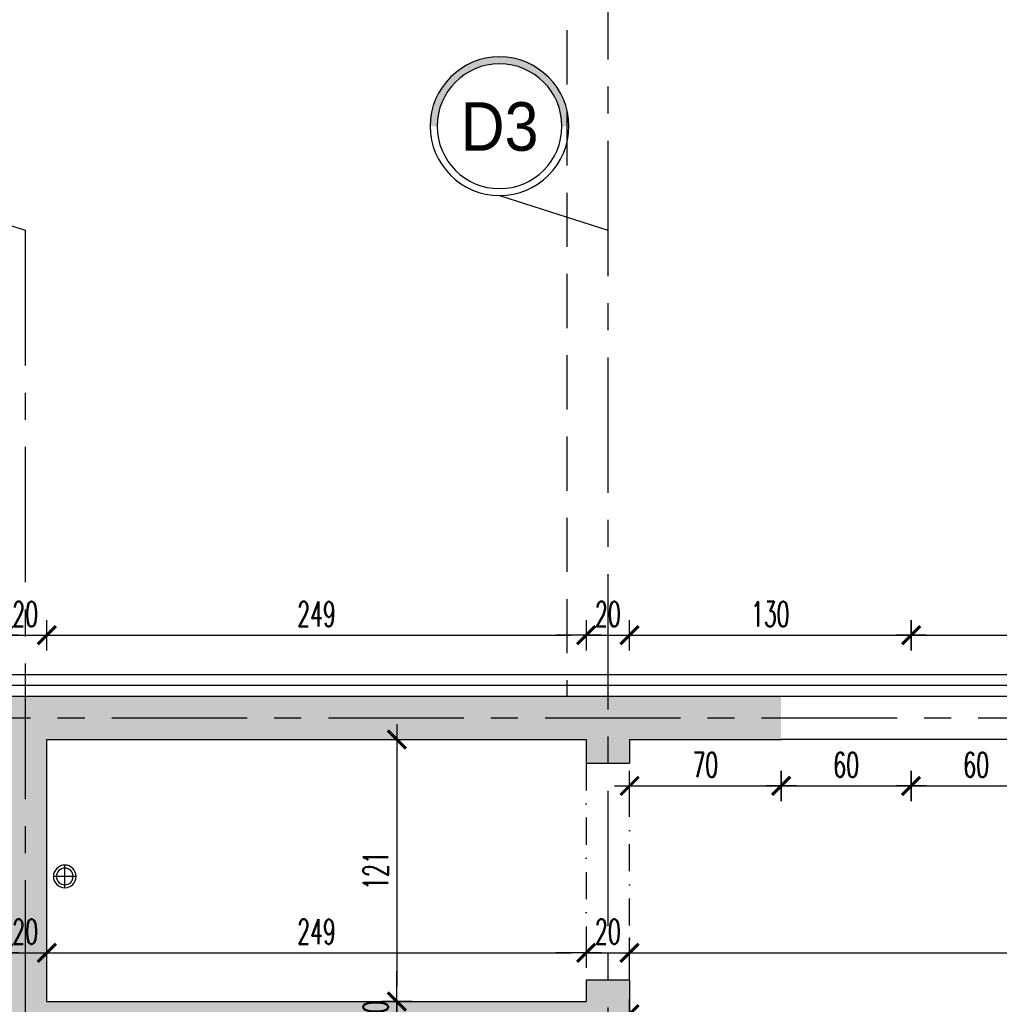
# Model space of a CAD drawing. Extents: x 41755 to 123924, y -112333 to 86187.
# Tile 166 of 256: x 100249 to 100702, y -16355 to -15900. Entities that reach past the tile are written whole.
import ezdxf
from ezdxf.enums import TextEntityAlignment as Align

# ---------------------------------------------------------------- set-up
doc = ezdxf.new("R2010")
doc.units = 0
doc.header["$LTSCALE"] = 50
for name, pattern in [('00-inst$0$DASHDOT', [1, 0.5, -0.25, 0, -0.25]), ('CENTER', [2, 1.25, -0.25, 0.25, -0.25]), ('DASHDOT', [1, 0.5, -0.25, 0, -0.25]), ('DASHED', [0.75, 0.5, -0.25]), ('DASHED2', [0.375, 0.25, -0.125])]:
    doc.linetypes.add(name, pattern=pattern)
doc.layers.get('0').update_dxf_attribs({"color": 101, "linetype": 'CONTINUOUS'})
doc.layers.add('0-pomoc', color=21, linetype='CONTINUOUS', plot=False)
for name, color, linetype in [('Ins-kan', 54, 'CONTINUOUS'), ('Os-osie glowne', 1, 'CENTER'), ('Os-osie-opis', 16, 'CONTINUOUS'), ('Sc-beton', 7, 'CONTINUOUS'), ('Sc-beton-hatch', 86, 'CONTINUOUS'), ('Sc-izolacja term-styropian', 151, 'STYROPIAN-KA'), ('Sc-nadproza kon', 5, 'DASHED2'), ('W-idok pod', 5, 'DASHED'), ('Wym-wew', 8, 'CONTINUOUS')]:
    doc.layers.add(name, color=color, linetype=linetype)
doc.styles.add('dwg_opis duży', font='ARIAL.TTF', dxfattribs={"width": 0.9})
doc.styles.add('KA wymiar', font='romans.shx', dxfattribs={"width": 0.6})
doc.linetypes.add('STYROPIAN-KA', pattern='A,0.0001,-0.1,[135,ltypeshp.shx,S=0.1,R=0,X=-0.1,Y=0],0,[135,ltypeshp.shx,S=0.1,R=180,X=0.1,Y=0],-0.1', length=0.2001)
doc.linetypes.add('ZIGZAG', pattern='A,0.00254,-5.08,[131,ltypeshp.shx,S=5.08,R=0,X=-5.08,Y=0],-10.16,[131,ltypeshp.shx,S=5.08,R=180,X=5.08,Y=0],-5.08', length=20.32254)
doc.dimstyles.new('KA wymiar', dxfattribs={"dimscale": 50, "dimtxt": 0.23, "dimasz": 0.14, "dimexe": 0, "dimexo": 0, "dimgap": 0.08, "dimtad": 1, "dimdec": 1, "dimrnd": 0.5, "dimzin": 9, "dimdsep": 46, "dimtxsty": 'KA wymiar', "dimblk1": 'UKOS', "dimblk2": 'UKOS', "dimsah": 1, "dimcen": 0.2, "dimse1": 1, "dimse2": 1, "dimclrd": 256, "dimclre": 256, "dimclrt": 2, "dimadec": 0, "dimazin": 0, "dimtfac": 1, "dimtdec": 1, "dimtix": 1, "dimtmove": 2, "dimatfit": 3, "dimldrblk": 'DOT', "dimfxl": 0, "dimtolj": 1, "dimtzin": 9, "dimarcsym": 0})
pattern_1 = [(45, (48983.4185, 565.478), (-4.49012806, 4.49012806), []), (45, (48987.9087, 565.478), (-4.49012806, 4.49012806), [3.175, -1.5875])]

# ---------------------------------------------------------------- blocks, each defined once
blk = doc.blocks.new('_opis_osi_liczbowy')
blk.add_hatch(color=256).paths.add_polyline_path([(32, 32), (32, 28.8, -1), (32, -28.8), (32, -32, 1)])
for radius in [32, 28.8]:
    blk.add_circle((32, 0), radius)
at = {"style": 'dwg_opis duży', "width": 0.9}
blk.add_attdef('AXNAMEH', text='', height=22.4, rotation=90, dxfattribs=at).set_placement((32, 0), align=Align.MIDDLE_CENTER)
blk = doc.blocks.new('UKOS')
at = {"color": 1}
blk.add_line((0, 1), (0, -1), dxfattribs=at)
at = {"color": 8}
blk.add_line((1, 0), (-1, 0), dxfattribs=at)
at = {"color": 1, "const_width": 0.2}
blk.add_lwpolyline([(0.599, 0.599), (-0.599, -0.599)], dxfattribs=at)
blk = doc.blocks.new('*D2585')
at = {"layer": 'Wym-wew', "lineweight": -2}
for p, q in [((100234.97, -16330.9), (100227.97, -16330.9)), ((100241.97, -16330.9), (100261.97, -16330.9)), ((100268.97, -16330.9), (100275.97, -16330.9))]:
    blk.add_line(p, q, dxfattribs=at)
at = {"layer": 'Wym-wew', "lineweight": -2, "xscale": 7.000000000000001, "yscale": 7.000000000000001, "zscale": 7.000000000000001}
blk.add_blockref('UKOS', (100241.97, -16330.9), dxfattribs=at)
at = {"layer": 'Wym-wew', "lineweight": -2, "xscale": 7.000000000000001, "yscale": 7.000000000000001, "zscale": 7.000000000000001, "rotation": 180}
blk.add_blockref('UKOS', (100261.97, -16330.9), dxfattribs=at)
at = {"layer": 'Wym-wew', "color": 2, "insert": (100251.97, -16321.15), "char_height": 11.5, "attachment_point": 5, "style": 'KA wymiar'}
blk.add_mtext('\\A1;20', dxfattribs=at)
blk = doc.blocks.new('_Dot')
at = {"layer": '0-pomoc', "color": 0, "lineweight": -2}
blk.add_line((-0.5, 0), (-1, 0), dxfattribs=at)
at = {"layer": '0-pomoc', "color": 0, "const_width": 0.5}
blk.add_lwpolyline([(-0.25, 0, 1), (0.25, 0, 1)], format="xyb", close=True, dxfattribs=at)
blk = doc.blocks.new('*D2586')
at = {"layer": 'Wym-wew', "lineweight": -2}
blk.add_line((100268.97, -16330.9), (100503.97, -16330.9), dxfattribs=at)
at = {"layer": 'Wym-wew', "lineweight": -2, "xscale": 7.000000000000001, "yscale": 7.000000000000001, "zscale": 7.000000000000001, "rotation": 180}
blk.add_blockref('UKOS', (100261.97, -16330.9), dxfattribs=at)
at = {"layer": 'Wym-wew', "lineweight": -2, "xscale": 7.000000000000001, "yscale": 7.000000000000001, "zscale": 7.000000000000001}
blk.add_blockref('UKOS', (100510.97, -16330.9), dxfattribs=at)
at = {"layer": 'Wym-wew', "color": 2, "insert": (100386.47, -16321.15), "char_height": 11.5, "attachment_point": 5, "style": 'KA wymiar'}
blk.add_mtext('\\A1;249', dxfattribs=at)
blk = doc.blocks.new('*D2587')
at = {"layer": 'Wym-wew', "lineweight": -2}
for p, q in [((100503.97, -16330.9), (100496.97, -16330.9)), ((100510.97, -16330.9), (100530.97, -16330.9)), ((100537.97, -16330.9), (100544.97, -16330.9))]:
    blk.add_line(p, q, dxfattribs=at)
at = {"layer": 'Wym-wew', "lineweight": -2, "xscale": 7.000000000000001, "yscale": 7.000000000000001, "zscale": 7.000000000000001}
blk.add_blockref('UKOS', (100510.97, -16330.9), dxfattribs=at)
at = {"layer": 'Wym-wew', "lineweight": -2, "xscale": 7.000000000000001, "yscale": 7.000000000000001, "zscale": 7.000000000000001, "rotation": 180}
blk.add_blockref('UKOS', (100530.97, -16330.9), dxfattribs=at)
at = {"layer": 'Wym-wew', "color": 2, "insert": (100520.97, -16321.15), "char_height": 11.5, "attachment_point": 5, "style": 'KA wymiar'}
blk.add_mtext('\\A1;20', dxfattribs=at)
blk = doc.blocks.new('*D2588')
at = {"layer": 'Wym-wew', "lineweight": -2}
blk.add_line((100537.97, -16330.9), (100911.97, -16330.9), dxfattribs=at)
at = {"layer": 'Wym-wew', "lineweight": -2, "xscale": 7.000000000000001, "yscale": 7.000000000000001, "zscale": 7.000000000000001, "rotation": 180}
blk.add_blockref('UKOS', (100530.97, -16330.9), dxfattribs=at)
at = {"layer": 'Wym-wew', "lineweight": -2, "xscale": 7.000000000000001, "yscale": 7.000000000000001, "zscale": 7.000000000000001}
blk.add_blockref('UKOS', (100918.97, -16330.9), dxfattribs=at)
at = {"layer": 'Wym-wew', "color": 2, "insert": (100724.97, -16321.15), "char_height": 11.5, "attachment_point": 5, "style": 'KA wymiar'}
blk.add_mtext('\\A1;388', dxfattribs=at)
blk = doc.blocks.new('*D2590')
at = {"layer": 'Wym-wew', "lineweight": -2}
blk.add_line((100537.97, -16359.26), (101049.97, -16359.26), dxfattribs=at)
at = {"layer": 'Wym-wew', "lineweight": -2, "xscale": 7.000000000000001, "yscale": 7.000000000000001, "zscale": 7.000000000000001, "rotation": 180}
blk.add_blockref('UKOS', (100530.97, -16359.26), dxfattribs=at)
at = {"layer": 'Wym-wew', "lineweight": -2, "xscale": 7.000000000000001, "yscale": 7.000000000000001, "zscale": 7.000000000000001}
blk.add_blockref('UKOS', (101056.97, -16359.26), dxfattribs=at)
at = {"layer": 'Wym-wew', "color": 2, "insert": (100724.43, -16349.51), "char_height": 11.5, "attachment_point": 5, "style": 'KA wymiar'}
blk.add_mtext('\\A1;526', dxfattribs=at)
blk = doc.blocks.new('*D2634')
at = {"layer": 'Wym-wew', "lineweight": -2}
blk.add_line((100423.56, -16239.44), (100423.56, -16346.44), dxfattribs=at)
at = {"layer": 'Wym-wew', "lineweight": -2, "xscale": 7.000000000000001, "yscale": 7.000000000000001, "zscale": 7.000000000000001}
for p, rotation in [((100423.56, -16232.44), 90), ((100423.56, -16353.44), 270)]:
    blk.add_blockref('UKOS', p, dxfattribs=dict(at, rotation=rotation))
at = {"layer": 'Wym-wew', "color": 2, "insert": (100413.81, -16292.94), "char_height": 11.5, "attachment_point": 5, "rotation": 90, "style": 'KA wymiar'}
blk.add_mtext('\\A1;121', dxfattribs=at)
blk = doc.blocks.new('*D2635')
at = {"layer": 'Wym-wew', "lineweight": -2}
for p, q in [((100423.56, -16346.44), (100423.56, -16339.44)), ((100423.56, -16353.44), (100423.56, -16373.44)), ((100423.56, -16380.44), (100423.56, -16387.44))]:
    blk.add_line(p, q, dxfattribs=at)
at = {"layer": 'Wym-wew', "lineweight": -2, "xscale": 7.000000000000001, "yscale": 7.000000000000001, "zscale": 7.000000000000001}
for p, rotation in [((100423.56, -16353.44), 270), ((100423.56, -16373.44), 90)]:
    blk.add_blockref('UKOS', p, dxfattribs=dict(at, rotation=rotation))
at = {"layer": 'Wym-wew', "color": 2, "insert": (100413.81, -16358.88), "char_height": 11.5, "attachment_point": 5, "rotation": 90, "style": 'KA wymiar'}
blk.add_mtext('\\A1;20', dxfattribs=at)
blk = doc.blocks.new('*D2783')
at = {"layer": 'Wym-wew', "lineweight": -2}
blk.add_line((100537.97, -16253.92), (100593.97, -16253.92), dxfattribs=at)
at = {"layer": 'Wym-wew', "lineweight": -2, "xscale": 7.000000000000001, "yscale": 7.000000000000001, "zscale": 7.000000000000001, "rotation": 180}
blk.add_blockref('UKOS', (100530.97, -16253.92), dxfattribs=at)
at = {"layer": 'Wym-wew', "lineweight": -2, "xscale": 7.000000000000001, "yscale": 7.000000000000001, "zscale": 7.000000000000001}
blk.add_blockref('UKOS', (100600.97, -16253.92), dxfattribs=at)
at = {"layer": 'Wym-wew', "color": 2, "insert": (100565.97, -16244.17), "char_height": 11.5, "attachment_point": 5, "style": 'KA wymiar'}
blk.add_mtext('\\A1;70', dxfattribs=at)
blk = doc.blocks.new('*D2784')
at = {"layer": 'Wym-wew', "lineweight": -2}
blk.add_line((100607.97, -16253.92), (100653.96, -16253.92), dxfattribs=at)
at = {"layer": 'Wym-wew', "lineweight": -2, "xscale": 7.000000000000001, "yscale": 7.000000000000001, "zscale": 7.000000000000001, "rotation": 180}
blk.add_blockref('UKOS', (100600.97, -16253.92), dxfattribs=at)
at = {"layer": 'Wym-wew', "lineweight": -2, "xscale": 7.000000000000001, "yscale": 7.000000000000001, "zscale": 7.000000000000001}
blk.add_blockref('UKOS', (100660.96, -16253.92), dxfattribs=at)
at = {"layer": 'Wym-wew', "color": 2, "insert": (100630.96, -16244.17), "char_height": 11.5, "attachment_point": 5, "style": 'KA wymiar'}
blk.add_mtext('\\A1;60', dxfattribs=at)
blk = doc.blocks.new('*D2788')
at = {"layer": 'Wym-wew', "lineweight": -2}
blk.add_line((100667.96, -16253.92), (100713.97, -16253.92), dxfattribs=at)
at = {"layer": 'Wym-wew', "lineweight": -2, "xscale": 7.000000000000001, "yscale": 7.000000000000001, "zscale": 7.000000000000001, "rotation": 180}
blk.add_blockref('UKOS', (100660.96, -16253.92), dxfattribs=at)
at = {"layer": 'Wym-wew', "lineweight": -2, "xscale": 7.000000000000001, "yscale": 7.000000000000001, "zscale": 7.000000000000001}
blk.add_blockref('UKOS', (100720.97, -16253.92), dxfattribs=at)
at = {"layer": 'Wym-wew', "color": 2, "insert": (100690.96, -16244.17), "char_height": 11.5, "attachment_point": 5, "style": 'KA wymiar'}
blk.add_mtext('\\A1;60', dxfattribs=at)
blk = doc.blocks.new('*D2850')
at = {"layer": 'Wym-wew', "lineweight": -2}
for p, q in [((100234.97, -16184.35), (100227.97, -16184.35)), ((100241.97, -16184.35), (100261.97, -16184.35)), ((100268.97, -16184.35), (100275.97, -16184.35))]:
    blk.add_line(p, q, dxfattribs=at)
at = {"layer": 'Wym-wew', "lineweight": -2, "xscale": 7.000000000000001, "yscale": 7.000000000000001, "zscale": 7.000000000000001}
blk.add_blockref('UKOS', (100241.97, -16184.35), dxfattribs=at)
at = {"layer": 'Wym-wew', "lineweight": -2, "xscale": 7.000000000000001, "yscale": 7.000000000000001, "zscale": 7.000000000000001, "rotation": 180}
blk.add_blockref('UKOS', (100261.97, -16184.35), dxfattribs=at)
at = {"layer": 'Wym-wew', "color": 2, "insert": (100251.97, -16174.6), "char_height": 11.5, "attachment_point": 5, "style": 'KA wymiar'}
blk.add_mtext('\\A1;20', dxfattribs=at)
blk = doc.blocks.new('*D2851')
at = {"layer": 'Wym-wew', "lineweight": -2}
blk.add_line((100268.97, -16184.35), (100503.97, -16184.35), dxfattribs=at)
at = {"layer": 'Wym-wew', "lineweight": -2, "xscale": 7.000000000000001, "yscale": 7.000000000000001, "zscale": 7.000000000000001, "rotation": 180}
blk.add_blockref('UKOS', (100261.97, -16184.35), dxfattribs=at)
at = {"layer": 'Wym-wew', "lineweight": -2, "xscale": 7.000000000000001, "yscale": 7.000000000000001, "zscale": 7.000000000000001}
blk.add_blockref('UKOS', (100510.97, -16184.35), dxfattribs=at)
at = {"layer": 'Wym-wew', "color": 2, "insert": (100386.47, -16174.6), "char_height": 11.5, "attachment_point": 5, "style": 'KA wymiar'}
blk.add_mtext('\\A1;249', dxfattribs=at)
blk = doc.blocks.new('*D2852')
at = {"layer": 'Wym-wew', "lineweight": -2}
for p, q in [((100503.97, -16184.35), (100496.97, -16184.35)), ((100510.97, -16184.35), (100530.97, -16184.35)), ((100537.97, -16184.35), (100544.97, -16184.35))]:
    blk.add_line(p, q, dxfattribs=at)
at = {"layer": 'Wym-wew', "lineweight": -2, "xscale": 7.000000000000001, "yscale": 7.000000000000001, "zscale": 7.000000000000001}
blk.add_blockref('UKOS', (100510.97, -16184.35), dxfattribs=at)
at = {"layer": 'Wym-wew', "lineweight": -2, "xscale": 7.000000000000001, "yscale": 7.000000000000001, "zscale": 7.000000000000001, "rotation": 180}
blk.add_blockref('UKOS', (100530.97, -16184.35), dxfattribs=at)
at = {"layer": 'Wym-wew', "color": 2, "insert": (100520.97, -16174.6), "char_height": 11.5, "attachment_point": 5, "style": 'KA wymiar'}
blk.add_mtext('\\A1;20', dxfattribs=at)
blk = doc.blocks.new('*D2853')
at = {"layer": 'Wym-wew', "lineweight": -2}
blk.add_line((100537.97, -16184.35), (100653.96, -16184.35), dxfattribs=at)
at = {"layer": 'Wym-wew', "lineweight": -2, "xscale": 7.000000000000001, "yscale": 7.000000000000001, "zscale": 7.000000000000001, "rotation": 180}
blk.add_blockref('UKOS', (100530.97, -16184.35), dxfattribs=at)
at = {"layer": 'Wym-wew', "lineweight": -2, "xscale": 7.000000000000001, "yscale": 7.000000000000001, "zscale": 7.000000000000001}
blk.add_blockref('UKOS', (100660.96, -16184.35), dxfattribs=at)
at = {"layer": 'Wym-wew', "color": 2, "insert": (100595.96, -16174.6), "char_height": 11.5, "attachment_point": 5, "style": 'KA wymiar'}
blk.add_mtext('\\A1;130', dxfattribs=at)
blk = doc.blocks.new('*D2854')
at = {"layer": 'Wym-wew', "lineweight": -2}
blk.add_line((100667.96, -16184.35), (100866.97, -16184.35), dxfattribs=at)
at = {"layer": 'Wym-wew', "lineweight": -2, "xscale": 7.000000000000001, "yscale": 7.000000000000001, "zscale": 7.000000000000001, "rotation": 180}
blk.add_blockref('UKOS', (100660.96, -16184.35), dxfattribs=at)
at = {"layer": 'Wym-wew', "lineweight": -2, "xscale": 7.000000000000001, "yscale": 7.000000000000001, "zscale": 7.000000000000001}
blk.add_blockref('UKOS', (100873.97, -16184.35), dxfattribs=at)
at = {"layer": 'Wym-wew', "color": 2, "insert": (100767.46, -16174.6), "char_height": 11.5, "attachment_point": 5, "style": 'KA wymiar'}
blk.add_mtext('\\A1;213', dxfattribs=at)

msp = doc.modelspace()

# ---------------------------------------------------------------- hatches: boundary and pattern name
at = {"layer": 'Sc-beton-hatch'}
h = msp.add_hatch(dxfattribs=at)
h.set_pattern_fill('ANSI33', color=256, style=0)
h.set_pattern_definition(pattern_1)
h.paths.add_polyline_path([(100600.966, -16222.44), (100520.966, -16222.44), (100520.966, -16243.44), (100530.966, -16243.44), (100530.966, -16232.44), (100600.966, -16232.44)])
h.paths.add_polyline_path([(100600.966, -16212.438), (100520.966, -16212.438), (100520.966, -16222.44), (100600.966, -16222.44)])
h.paths.add_polyline_path([(100755.966, -16222.44), (100720.966, -16222.44), (100720.966, -16232.44), (100755.966, -16232.44)])
h.paths.add_polyline_path([(100755.966, -16212.438), (100720.966, -16212.438), (100720.966, -16222.44), (100755.966, -16222.44)])
h.paths.add_polyline_path([(100868.966, -16212.437), (100755.966, -16212.438), (100755.966, -16222.44), (100868.966, -16222.44)])
h.paths.add_polyline_path([(100868.966, -16222.44), (100755.966, -16222.44), (100755.966, -16232.44), (100868.966, -16232.44)])
h.paths.add_polyline_path([(100888.966, -16222.44), (100878.966, -16222.44), (100878.966, -16232.44), (100888.966, -16232.44)])
h.paths.add_polyline_path([(100888.966, -16212.437), (100878.966, -16212.437), (100878.966, -16222.44), (100888.966, -16222.44)])
h.paths.add_polyline_path([(100908.966, -16212.437), (100898.966, -16212.437), (100898.966, -16222.44), (100908.966, -16222.44)])
h.paths.add_polyline_path([(100908.966, -16222.44), (100898.966, -16222.44), (100898.966, -16232.44), (100908.966, -16232.44)])
h.paths.add_polyline_path([(101066.966, -16222.44), (100918.966, -16222.44), (100918.966, -16232.44), (101056.966, -16232.44), (101056.966, -16363.44), (101066.966, -16363.44)])
h.paths.add_polyline_path([(101066.966, -16212.437), (100918.966, -16212.437), (100918.966, -16222.44), (101066.966, -16222.44)])
h.paths.add_polyline_path([(101597.966, -16222.44), (101066.966, -16222.44), (101066.966, -16363.44), (101076.966, -16363.44), (101076.966, -16232.44), (101597.966, -16232.44)])
h.paths.add_polyline_path([(101066.966, -16212.437), (101066.966, -16222.44), (101597.966, -16222.44), (101597.966, -16212.436)])
h.paths.add_polyline_path([(101076.966, -16363.44), (101066.966, -16363.44), (101066.966, -16697.44), (101076.966, -16697.44)])
h.paths.add_polyline_path([(101066.966, -16363.44), (101056.966, -16363.44), (101056.966, -16697.44), (101066.966, -16697.44)])
h.paths.add_polyline_path([(101133.631, -16230.899), (101133.631, -16213.978), (101150.881, -16213.978), (101150.881, -16230.899)], flags=9)
h.paths.add_polyline_path([(101058.505, -16312.52), (101075.427, -16312.52), (101075.427, -16329.77), (101058.505, -16329.77)], flags=9)
h.paths.add_polyline_path([(101533.505, -16231.654), (101533.505, -16221.632), (101550.755, -16221.632), (101550.755, -16231.654)], flags=9)
h.paths.add_polyline_path([(101133.631, -16215.405), (101133.631, -16199.469), (101150.881, -16199.469), (101150.881, -16215.405)], flags=9)
h = msp.add_hatch(dxfattribs=at)
h.set_pattern_fill('ANSI33', color=256, style=0)
h.set_pattern_definition(pattern_1)
h.paths.add_polyline_path([(100251.966, -16222.44), (99916.966, -16222.44), (99916.966, -16363.44), (99926.966, -16363.44), (99926.966, -16232.44), (100241.966, -16232.44), (100241.966, -16285.94), (100251.966, -16289.383)])
h.paths.add_polyline_path([(100520.966, -16222.44), (100251.966, -16222.44), (100251.966, -16289.383), (100261.966, -16292.825), (100261.966, -16232.44), (100510.966, -16232.44), (100510.966, -16243.44), (100520.966, -16243.44)])
h.paths.add_polyline_path([(100520.966, -16212.438), (100251.966, -16212.439), (100251.966, -16222.44), (100520.966, -16222.44)])
h.paths.add_polyline_path([(100251.966, -16212.439), (99916.966, -16212.44), (99916.966, -16222.44), (100251.966, -16222.44)])
h.paths.add_polyline_path([(100261.966, -16292.825), (100251.966, -16289.383), (100251.966, -16363.44), (100520.966, -16363.44), (100520.966, -16343.44), (100510.966, -16343.44), (100510.966, -16353.44), (100261.966, -16353.44)])
h.paths.add_polyline_path([(100251.966, -16289.383), (100241.966, -16285.94), (100241.966, -16363.44), (100251.966, -16363.44)])
h.paths.add_polyline_path([(100385.466, -16363.44), (100251.966, -16363.44), (100251.966, -16697.44), (100333.466, -16697.44), (100333.466, -16687.44), (100261.966, -16687.44), (100261.966, -16373.44), (100385.466, -16373.44)])
h.paths.add_polyline_path([(100251.966, -16363.44), (100241.966, -16363.44), (100241.966, -16697.44), (100251.966, -16697.44)])
h.paths.add_polyline_path([(100333.466, -16697.44), (100251.966, -16697.44), (100251.966, -16717.44), (100261.966, -16717.44), (100261.966, -16707.44), (100333.466, -16707.44)])
h.paths.add_polyline_path([(100251.966, -16697.44), (100241.966, -16697.44), (100241.966, -16717.44), (100251.966, -16717.44)])
h.paths.add_polyline_path([(100520.966, -16363.44), (100385.466, -16363.44), (100385.466, -16373.44), (100510.966, -16373.44), (100510.966, -16687.44), (100467.466, -16687.44), (100467.466, -16697.44), (100520.966, -16697.44)])
h.paths.add_polyline_path([(100530.966, -16343.44), (100520.966, -16343.44), (100520.966, -16363.44), (100530.966, -16363.44)])
h.paths.add_polyline_path([(100530.966, -16363.44), (100520.966, -16363.44), (100520.966, -16697.44), (100530.966, -16697.44)])
h.paths.add_polyline_path([(100530.966, -16697.44), (100520.966, -16697.44), (100520.966, -16707.44), (100530.966, -16707.44)])
h.paths.add_polyline_path([(100520.966, -16697.44), (100467.466, -16697.44), (100467.466, -16707.44), (100520.966, -16707.44)])
h.paths.add_polyline_path([(100530.966, -16707.44), (100520.966, -16707.44), (100520.966, -16828.44), (100635.966, -16828.44), (100635.966, -16818.44), (100530.966, -16818.44)])
h.paths.add_polyline_path([(100520.966, -16707.44), (100510.966, -16707.44), (100510.966, -16781.44), (100510.966, -16828.44), (100520.966, -16828.44)])
h.paths.add_polyline_path([(100520.966, -16828.44), (100510.966, -16828.44), (100510.966, -16838.44), (100520.966, -16838.44)])
h.paths.add_polyline_path([(100635.966, -16828.44), (100520.966, -16828.44), (100520.966, -16838.44), (100635.966, -16838.44)])
h.paths.add_polyline_path([(99916.966, -16212.44), (99906.966, -16212.44), (99906.966, -16222.44), (99916.966, -16222.44)])
h.paths.add_polyline_path([(99916.966, -16222.44), (99906.966, -16222.44), (99906.966, -16363.44), (99916.966, -16363.44)])
h.paths.add_polyline_path([(99926.966, -16363.44), (99916.966, -16363.44), (99916.966, -16697.44), (99926.966, -16697.44)])
h.paths.add_polyline_path([(99916.966, -16363.44), (99906.966, -16363.44), (99906.966, -16697.44), (99916.966, -16697.44)])
h.paths.add_polyline_path([(99926.966, -16697.44), (99916.966, -16697.44), (99916.966, -16828.44), (99926.966, -16828.44)])
h.paths.add_polyline_path([(99916.966, -16697.44), (99906.966, -16697.44), (99906.966, -16828.44), (99916.966, -16828.44)])
h.paths.add_polyline_path([(99926.966, -16828.44), (99916.966, -16828.44), (99916.966, -16892.44), (100251.966, -16892.44), (100251.966, -16872.44), (100241.966, -16872.44), (100241.966, -16882.44), (99926.966, -16882.44)])
h.paths.add_polyline_path([(99916.966, -16828.44), (99906.966, -16828.44), (99906.966, -16892.44), (99916.966, -16892.44)])
h.paths.add_polyline_path([(100251.966, -16892.44), (99916.966, -16892.44), (99916.966, -17068.44), (99926.966, -17068.44), (99926.966, -16902.44), (100251.966, -16902.44)])
h.paths.add_polyline_path([(99916.966, -16892.44), (99906.966, -16892.44), (99906.966, -17068.44), (99916.966, -17068.44)])
h.paths.add_polyline_path([(100261.966, -16872.44), (100251.966, -16872.44), (100251.966, -16892.44), (100261.966, -16892.44)])
h.paths.add_polyline_path([(100261.966, -16892.44), (100251.966, -16892.44), (100251.966, -16902.44), (100261.966, -16902.44)])
h.paths.add_polyline_path([(100133.494, -16900.9), (100133.494, -16883.979), (100150.744, -16883.979), (100150.744, -16900.9)], flags=9)

# ---------------------------------------------------------------- linework, layer by layer
at = {"layer": 'Ins-kan', "linetype": '00-inst$0$DASHDOT', "ltscale": 5}
for p, q in [((100270.277, -16300.936), (100270.277, -16290.436)), ((100275.527, -16295.686), (100265.027, -16295.686))]:
    msp.add_line(p, q, dxfattribs=at)
at = {"layer": 'Ins-kan', "extrusion": (-7.24454e-71, 9.7811e-55, -1)}
msp.add_ellipse((100270.277, -16295.686), major_axis=(3.712, 3.712), ratio=1, start_param=3.9269908, end_param=10.2101761, dxfattribs=at)
at = {"layer": 'Ins-kan', "extrusion": (2.89782e-70, 9.7811e-55, -1)}
msp.add_ellipse((100270.277, -16295.686), major_axis=(-2.722, 2.722), ratio=1, start_param=5.497787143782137, end_param=11.78097245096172, dxfattribs=at)
at = {"layer": 'Os-osie glowne'}
for points in [[(100520.966, -9956.124), (100520.966, -17560.331)], [(100251.966, -15997.44), (100251.966, -17560.331)], [(99691.966, -16222.44), (102917.643, -16222.44)]]:
    msp.add_lwpolyline(points, dxfattribs=at)
at = {"layer": 'Os-osie-opis'}
for points in [[(100201.966, -15981.44), (100251.966, -15997.44)], [(100470.966, -15981.44), (100520.966, -15997.44)]]:
    msp.add_lwpolyline(points, dxfattribs=at)
at = {"layer": 'Sc-beton'}
for p, q in [((99906.966, -16212.44), (100600.966, -16212.438)), ((100261.966, -16232.44), (100510.966, -16232.44)), ((100530.966, -16232.44), (100600.966, -16232.44))]:
    msp.add_line(p, q, dxfattribs=at)
for points in [[(100600.966, -16212.438), (100720.966, -16212.438)], [(100261.966, -16353.44), (100261.966, -16232.44)], [(100510.966, -16232.44), (100510.966, -16243.44)], [(100530.966, -16232.44), (100530.966, -16243.44)], [(100720.966, -16232.44), (100600.966, -16232.44)], [(100510.966, -16243.44), (100530.966, -16243.44)], [(100510.966, -16343.44), (100510.966, -16353.44)], [(100510.966, -16343.44), (100530.966, -16343.44)], [(100530.966, -16343.44), (100530.966, -16818.44)], [(100261.966, -16353.44), (100510.966, -16353.44)]]:
    msp.add_lwpolyline(points, dxfattribs=at)
at = {"layer": 'Sc-izolacja term-styropian', "linetype": 'ByBlock'}
msp.add_line((99896.966, -16202.438), (101891.966, -16202.435), dxfattribs=at)
at = {"layer": 'Sc-izolacja term-styropian', "linetype": 'ZIGZAG', "ltscale": 0.018}
msp.add_line((99901.966, -16207.437), (101891.966, -16207.435), dxfattribs=at)
at = {"layer": 'Sc-nadproza kon', "linetype": 'DASHDOT', "ltscale": 0.5}
for points in [[(100510.966, -16243.44), (100510.966, -16343.44)], [(100530.966, -16343.44), (100530.966, -16243.44)]]:
    msp.add_lwpolyline(points, dxfattribs=at)
at = {"layer": 'W-idok pod'}
msp.add_lwpolyline([(100501.966, -10467.641), (100501.966, -16212.607)], dxfattribs=at)

# ---------------------------------------------------------------- block references
at = {"layer": 'Os-osie-opis'}
ref = msp.add_blockref('_opis_osi_liczbowy', (100470.966, -15981.44), dxfattribs=dict(at, xscale=-1, rotation=270))
ref.add_attrib('AXNAMEH', 'D3', dxfattribs={"layer": '0', "height": 22.4, "style": 'dwg_opis duży', "width": 0.9}).set_placement((100470.966, -15949.546), align=Align.MIDDLE_CENTER)

# ---------------------------------------------------------------- dimensions: what is measured, and where the dimension line sits
at = {"layer": 'Wym-wew'}
for base, p1, p2, picture, middle in [((100261.966, -16184.349), (100241.966, -16232.44), (100261.966, -16232.44), '*D2850', (100251.966, -16174.599)), ((100510.966, -16184.349), (100261.966, -16232.44), (100510.966, -16232.44), '*D2851', (100386.466, -16174.599)), ((100530.966, -16184.349), (100510.966, -16232.44), (100530.966, -16232.44), '*D2852', (100520.966, -16174.599)), ((100660.9609, -16184.3494), (100530.966, -16232.4395), (100660.9609, -16222.4395), '*D2853', (100595.9634, -16174.5994)), ((100873.966, -16184.3494), (100660.9609, -16222.4395), (100873.966, -16222.4385), '*D2854', (100767.4634, -16174.5994)), ((100660.9609, -16253.9215), (100600.966, -16232.4395), (100660.9609, -16222.4395), '*D2784', (100630.9634, -16244.1715)), ((100720.966, -16253.9215), (100660.9609, -16222.4395), (100720.966, -16232.4395), '*D2788', (100690.9634, -16244.1715)), ((100261.966, -16330.895), (100241.966, -16232.44), (100261.966, -16232.44), '*D2585', (100251.966, -16321.145)), ((100510.966, -16330.895), (100261.966, -16232.44), (100510.966, -16232.44), '*D2586', (100386.466, -16321.145)), ((100530.966, -16330.895), (100510.966, -16232.44), (100530.966, -16232.44), '*D2587', (100520.966, -16321.145)), ((100918.966, -16330.895), (100530.966, -16232.44), (100918.966, -16311.44), '*D2588', (100724.966, -16321.145)), ((100600.966, -16253.922), (100530.966, -16232.44), (100600.966, -16232.44), '*D2783', (100565.966, -16244.172))]:
    dim = msp.add_linear_dim(base=base, p1=p1, p2=p2, dimstyle='KA wymiar', override={"dimscale": 100, "dimtxt": 0.115, "dimasz": 0.07, "dimgap": 0.04, "dimdec": 2, "dimpost": '\\X', "dimtdec": 2}, dxfattribs=at)
    dim.commit()
    dim.dimension.update_dxf_attribs({"geometry": picture, "text_midpoint": middle})
dim = msp.add_linear_dim(base=(100423.557, -16353.44), p1=(100510.966, -16232.44), p2=(100510.966, -16353.44), angle=90, dimstyle='KA wymiar', override={"dimscale": 100, "dimtxt": 0.115, "dimasz": 0.07, "dimgap": 0.04, "dimdec": 2, "dimpost": '\\X', "dimtdec": 2}, dxfattribs=at)
dim.commit()
dim.dimension.update_dxf_attribs({"geometry": '*D2634', "text_midpoint": (100413.807, -16292.94)})
dim = msp.add_linear_dim(base=(101056.966, -16359.263), p1=(100530.966, -16243.581), p2=(101056.966, -16243.581), dimstyle='KA wymiar', override={"dimscale": 100, "dimtxt": 0.115, "dimasz": 0.07, "dimgap": 0.04, "dimdec": 2, "dimpost": '\\X', "dimtdec": 2}, dxfattribs=at)
dim.commit()
dim.dimension.update_dxf_attribs({"geometry": '*D2590', "text_midpoint": (100724.429, -16349.513), "dimtype": 160})
dim = msp.add_linear_dim(base=(100423.557, -16373.44), p1=(100510.966, -16353.44), p2=(100510.966, -16373.44), angle=90, dimstyle='KA wymiar', override={"dimscale": 100, "dimtxt": 0.115, "dimasz": 0.07, "dimgap": 0.04, "dimdec": 2, "dimpost": '\\X', "dimtdec": 2}, dxfattribs=at)
dim.commit()
dim.dimension.update_dxf_attribs({"geometry": '*D2635', "text_midpoint": (100413.807, -16358.875), "dimtype": 160})

doc.saveas('drawing.dxf')
